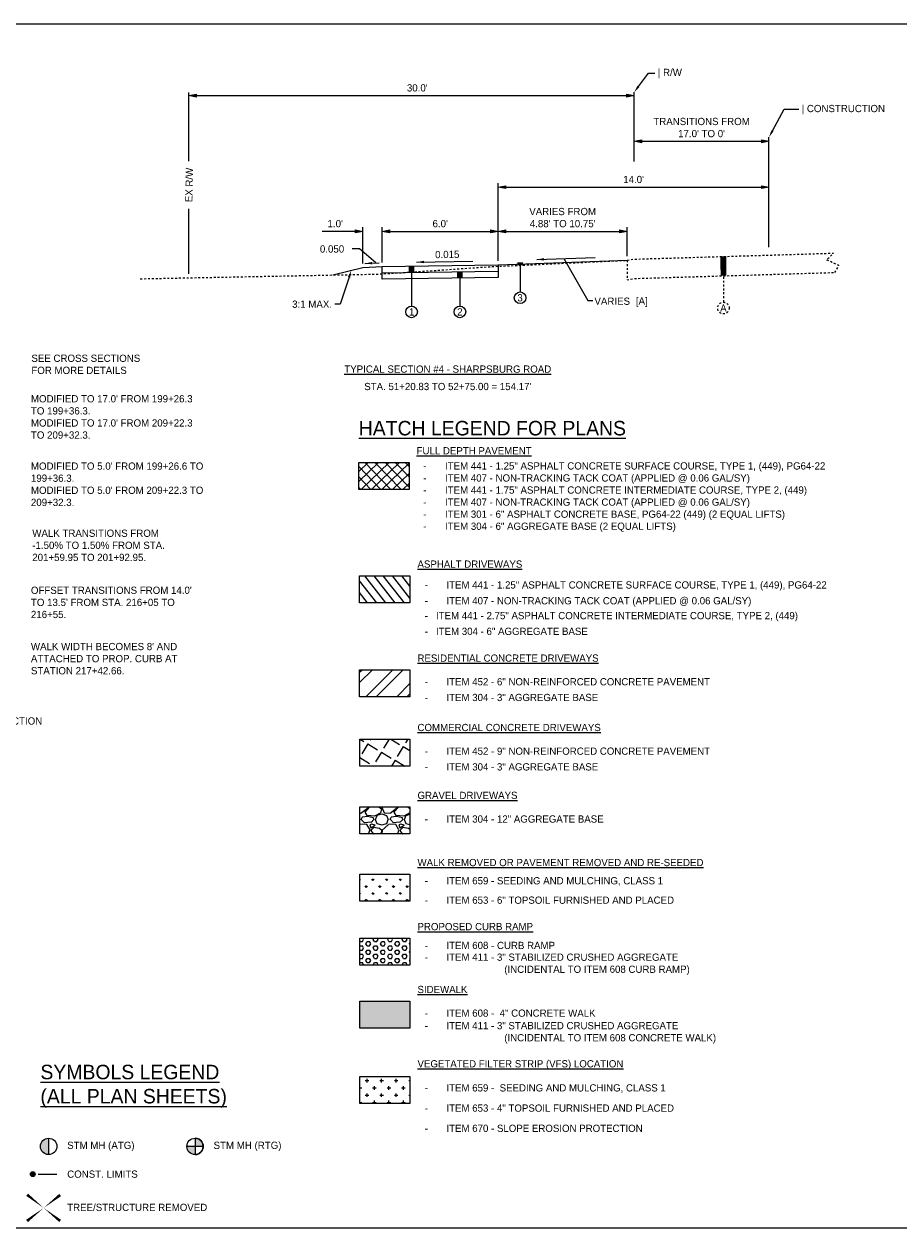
# Model space of a CAD drawing. Header units: feet. Extents: x 18870 to 19332, y 13872 to 14074.
# Tile 9 of 35: x 19090 to 19135, y 13956 to 14018. Entities that reach past the tile are written whole.
import ezdxf
from ezdxf import colors
from ezdxf.entities.mleader import LeaderData, LeaderLine
from ezdxf.enums import TextEntityAlignment as Align
from ezdxf.math import Vec2, Vec3

# ---------------------------------------------------------------- set-up
doc = ezdxf.new("R2010")
doc.units = ezdxf.units.FT
doc.header["$MEASUREMENT"] = 0
for name, pattern in [('constlimit', [0]), ('DASHED2', [0.375, 0.25, -0.125]), ('OhDOT_USTN2', [0.11, 0.069, -0.041])]:
    doc.linetypes.add(name, pattern=pattern)
for name, color, linetype in [('CM_P_Sidewalk', 254, 'Continuous'), ('PV_P_Text', 10, 'Continuous'), ('RW_P_Const_Limits', 120, 'constlimit'), ('RW_X_Right_of_Way', 7, 'ROWEX-COEC'), ('SC_Shading1', 253, 'Continuous'), ('SC_Shading3', 254, 'Continuous'), ('VG_P_Cells', 22, 'Continuous'), ('XS_X_Ground_Line', 5, 'OhDOT_USTN2')]:
    doc.layers.add(name, color=color, linetype=linetype)
doc.layers.add('DR_P_Storm_Sewer', color=1, linetype='Continuous', true_color=0xff0000)
doc.layers.add('VIEWPORT', color=232, linetype='Continuous', plot=False)
doc.styles.add('Slanted-Normal', font='font31.shx', dxfattribs={"height": 0.125})
doc.styles.get("Standard").update_dxf_attribs({"font": 'font31.shx'})
doc.styles.add('Straight-Normal', font='font30.shx', dxfattribs={"height": 0.14})
doc.linetypes.add('ROWEX-COEC', pattern='A,0.75,-0.05,["Ex R/W",Straight-Normal,S=1,R=0,X=0,Y=-0.06],-0.7,0.75,-0.3,0.75,-0.3,0.75,-0.3,0.75,-0.3', length=5.7)
doc.dimstyles.new('Dec-1  Slanted', dxfattribs={"dimtxt": 0.125, "dimasz": 0.125, "dimexe": 0.07, "dimexo": 0.07, "dimgap": 0.07, "dimtad": 1, "dimdec": 1, "dimzin": 3, "dimdsep": 46, "dimtxsty": 'Slanted-Normal', "dimblk": 'Dim1', "dimcen": 0, "dimclrd": 95, "dimclre": 95, "dimclrt": 7, "dimadec": 1, "dimazin": 3, "dimtfac": 1, "dimtdec": 1, "dimtix": 1, "dimtofl": 0, "dimtmove": 1, "dimatfit": 3, "dimldrblk": 'Dim1', "dimfxl": 1, "dimtolj": 1, "dimtzin": 0, "dimlwd": -1, "dimlwe": -1, "dimarcsym": 0})

# ---------------------------------------------------------------- blocks, each defined once
blk = doc.blocks.new('Dim1')
h = blk.add_hatch(color=4)
h.dxf.hatch_style = 1
h.paths.add_polyline_path([(0, 0), (-1, -0.2), (-1, 0.2)])
at = {"color": 4}
blk.add_lwpolyline([(0, 0), (-1, -0.2), (-1, 0.2), (0, 0)], dxfattribs=at)
blk = doc.blocks.new('*D932')
at = {"layer": 'Defpoints', "color": 0, "transparency": 16777216}
for p in [(19114.621, 14007.417), (19114.621, 14005.689), (19108.621, 14005.599)]:
    blk.add_point(p, dxfattribs=at)
at = {"layer": 'PV_P_Text', "color": 95, "linetype": 'Continuous', "transparency": 16777216}
for p, q in [((19108.621, 14005.809), (19108.621, 14007.627)), ((19114.621, 14005.899), (19114.621, 14007.627)), ((19108.996, 14007.417), (19114.246, 14007.417))]:
    blk.add_line(p, q, dxfattribs=at)
at = {"layer": 'PV_P_Text', "color": 95, "transparency": 16777216, "xscale": 0.375, "yscale": 0.375, "zscale": 0.375, "rotation": 180}
blk.add_blockref('Dim1', (19108.621, 14007.417), dxfattribs=at)
at = {"layer": 'PV_P_Text', "color": 95, "transparency": 16777216, "xscale": 0.375, "yscale": 0.375, "zscale": 0.375}
blk.add_blockref('Dim1', (19114.621, 14007.417), dxfattribs=at)
at = {"layer": 'PV_P_Text', "color": 7, "transparency": 16777216, "insert": (19111.621, 14007.815), "char_height": 0.375, "attachment_point": 5, "style": 'Slanted-Normal'}
blk.add_mtext("\\A1;6.0'", dxfattribs=at)
blk = doc.blocks.new('*D933')
at = {"layer": 'Defpoints', "color": 0, "transparency": 16777216}
for p in [(19108.621, 14007.417), (19107.621, 14005.549), (19108.621, 14005.599)]:
    blk.add_point(p, dxfattribs=at)
at = {"layer": 'PV_P_Text', "color": 95, "linetype": 'Continuous', "transparency": 16777216}
for p, q in [((19107.621, 14005.759), (19107.621, 14007.627)), ((19108.621, 14005.809), (19108.621, 14007.627)), ((19107.246, 14007.417), (19105.513, 14007.417)), ((19108.996, 14007.417), (19109.371, 14007.417))]:
    blk.add_line(p, q, dxfattribs=at)
at = {"layer": 'PV_P_Text', "color": 95, "transparency": 16777216, "xscale": 0.375, "yscale": 0.375, "zscale": 0.375}
blk.add_blockref('Dim1', (19107.621, 14007.417), dxfattribs=at)
at = {"layer": 'PV_P_Text', "color": 95, "transparency": 16777216, "xscale": 0.375, "yscale": 0.375, "zscale": 0.375, "rotation": 180}
blk.add_blockref('Dim1', (19108.621, 14007.417), dxfattribs=at)
at = {"layer": 'PV_P_Text', "color": 7, "transparency": 16777216, "insert": (19106.192, 14007.815), "char_height": 0.375, "attachment_point": 5, "style": 'Slanted-Normal'}
blk.add_mtext("\\A1;1.0'", dxfattribs=at)
blk = doc.blocks.new('*D934')
at = {"layer": 'Defpoints', "color": 0, "transparency": 16777216}
for p in [(19121.287, 14007.417), (19114.621, 14005.689), (19121.287, 14005.921)]:
    blk.add_point(p, dxfattribs=at)
at = {"layer": 'PV_P_Text', "color": 95, "linetype": 'Continuous', "transparency": 16777216}
for p, q in [((19114.621, 14005.899), (19114.621, 14007.627)), ((19121.287, 14006.131), (19121.287, 14007.627)), ((19114.996, 14007.417), (19120.912, 14007.417))]:
    blk.add_line(p, q, dxfattribs=at)
at = {"layer": 'PV_P_Text', "color": 95, "transparency": 16777216, "xscale": 0.375, "yscale": 0.375, "zscale": 0.375, "rotation": 180}
blk.add_blockref('Dim1', (19114.621, 14007.417), dxfattribs=at)
at = {"layer": 'PV_P_Text', "color": 95, "transparency": 16777216, "xscale": 0.375, "yscale": 0.375, "zscale": 0.375}
blk.add_blockref('Dim1', (19121.287, 14007.417), dxfattribs=at)
at = {"layer": 'PV_P_Text', "color": 7, "transparency": 16777216, "insert": (19117.954, 14008.127), "char_height": 0.375, "width": 4.42023, "attachment_point": 5, "style": 'Slanted-Normal'}
blk.add_mtext("\\A1;VARIES FROM 4.88' TO 10.75'", dxfattribs=at)
blk = doc.blocks.new('*D935')
at = {"layer": 'Defpoints', "color": 0, "transparency": 16777216}
for p in [(19128.621, 14009.7), (19128.621, 14006.387), (19114.621, 14005.689)]:
    blk.add_point(p, dxfattribs=at)
at = {"layer": 'PV_P_Text', "color": 95, "linetype": 'Continuous', "transparency": 16777216}
for p, q in [((19114.621, 14005.899), (19114.621, 14009.91)), ((19114.996, 14009.7), (19128.246, 14009.7)), ((19128.621, 14006.597), (19128.621, 14009.91))]:
    blk.add_line(p, q, dxfattribs=at)
at = {"layer": 'PV_P_Text', "color": 95, "transparency": 16777216, "xscale": 0.375, "yscale": 0.375, "zscale": 0.375, "rotation": 180}
blk.add_blockref('Dim1', (19114.621, 14009.7), dxfattribs=at)
at = {"layer": 'PV_P_Text', "color": 95, "transparency": 16777216, "xscale": 0.375, "yscale": 0.375, "zscale": 0.375}
blk.add_blockref('Dim1', (19128.621, 14009.7), dxfattribs=at)
at = {"layer": 'PV_P_Text', "color": 7, "transparency": 16777216, "insert": (19121.621, 14010.097), "char_height": 0.375, "attachment_point": 5, "style": 'Slanted-Normal'}
blk.add_mtext("\\A1;14.0'", dxfattribs=at)
blk = doc.blocks.new('*D936')
at = {"layer": 'Defpoints', "color": 0, "transparency": 16777216}
for p in [(19128.621, 14012.074), (19121.651, 14010.819), (19128.621, 14006.399)]:
    blk.add_point(p, dxfattribs=at)
at = {"layer": 'PV_P_Text', "color": 95, "linetype": 'Continuous', "transparency": 16777216}
for p, q in [((19121.651, 14011.029), (19121.651, 14012.284)), ((19122.026, 14012.074), (19128.246, 14012.074)), ((19128.621, 14006.609), (19128.621, 14012.284))]:
    blk.add_line(p, q, dxfattribs=at)
at = {"layer": 'PV_P_Text', "color": 95, "transparency": 16777216, "xscale": 0.375, "yscale": 0.375, "zscale": 0.375, "rotation": 180}
blk.add_blockref('Dim1', (19121.651, 14012.074), dxfattribs=at)
at = {"layer": 'PV_P_Text', "color": 95, "transparency": 16777216, "xscale": 0.375, "yscale": 0.375, "zscale": 0.375}
blk.add_blockref('Dim1', (19128.621, 14012.074), dxfattribs=at)
at = {"layer": 'PV_P_Text', "color": 7, "transparency": 16777216, "insert": (19125.136, 14012.784), "char_height": 0.375, "width": 5.29621, "attachment_point": 5, "style": 'Slanted-Normal'}
blk.add_mtext("\\A1;TRANSITIONS FROM 17.0' TO 0'", dxfattribs=at)

msp = doc.modelspace()

# ---------------------------------------------------------------- hatches: boundary and pattern name
at = {"layer": 'DR_P_Storm_Sewer', "true_color": 0xff0000, "transparency": 33554559}
h = msp.add_hatch(dxfattribs=at)
h.set_pattern_fill('CROSS', color=1, scale=1.5)
h.paths.add_polyline_path([(19110.05722, 13963.71688), (19107.45804, 13963.71688), (19107.45804, 13962.32108), (19110.05722, 13962.32108)])
at = {"layer": 'DR_P_Storm_Sewer', "true_color": 0xff0000}
h = msp.add_hatch(color=1, dxfattribs=at)
h.dxf.hatch_style = 1
h.paths.add_polyline_path([(19091.37581, 13960.52363, 0.41421356), (19090.95168, 13960.0995, 0.41421356), (19091.37581, 13959.67538)])
h = msp.add_hatch(color=1, dxfattribs=at)
h.dxf.hatch_style = 1
edge = h.paths.add_edge_path()
edge.add_line((19098.94563, 13960.0995), (19098.52194, 13960.0995))
edge.add_arc((19098.94563, 13960.0995), 0.42369, 180, 270)
edge.add_line((19098.94563, 13959.67581), (19098.94563, 13960.0995))
edge = h.paths.add_edge_path()
edge.add_line((19098.94563, 13960.52319), (19098.94563, 13960.0995))
edge.add_line((19098.94563, 13960.0995), (19099.36976, 13960.0995))
edge.add_arc((19098.94607, 13960.0995), 0.42369, 360, 450.0594213)
at = {"layer": 'PV_P_Text'}
h = msp.add_hatch(color=256, dxfattribs=at)
h.dxf.hatch_style = 1
edge = h.paths.add_edge_path()
edge.add_arc((19090.55462, 13958.66414), 0.125, 0, 360)
at = {"layer": 'SC_Shading1'}
h = msp.add_hatch(dxfattribs=at)
h.set_pattern_fill('ANSI37', color=256, scale=3, angle=89)
h.set_pattern_definition([(134, (0.95094, 9.65895), (-0.269752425, -0.260496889), []), (224, (0.95094, 9.65895), (0.260496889, -0.269752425), [])])
h.paths.add_polyline_path([(19110.01014, 13995.47019), (19107.41095, 13995.47019), (19107.41095, 13994.07439), (19110.01014, 13994.07439)])
h = msp.add_hatch(dxfattribs=at)
h.set_pattern_fill('ANSI31', color=256, scale=3, angle=83)
h.set_pattern_definition([(128, (4.59567, 1.3578), (-0.2955040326, -0.230873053), [])])
h.paths.add_polyline_path([(19110.05635, 13989.6098), (19107.45717, 13989.6098), (19107.45717, 13988.21399), (19110.05635, 13988.21399)])
h = msp.add_hatch(dxfattribs=at)
h.set_pattern_fill('ANSI32', color=256, scale=3)
h.set_pattern_definition([(45, (59.9666, 68.0722), (-0.79549513, 0.79549513), []), (45, (60.497, 68.0722), (-0.79549513, 0.79549513), [])])
h.paths.add_polyline_path([(19110.05635, 13984.74892), (19107.45717, 13984.74892), (19107.45717, 13983.35312), (19110.05635, 13983.35312)])
at = {"layer": 'SC_Shading1', "transparency": 33554687}
h = msp.add_hatch(dxfattribs=at)
h.set_pattern_fill('ANGLE', color=256, scale=3, angle=239)
h.set_pattern_definition([(239, (4.5957, 0), (0.707163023, -0.424906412), [0.6, -0.225]), (329, (4.5957, 0), (0.424906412, 0.707163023), [0.6, -0.225])])
h.paths.add_polyline_path([(19110.05722, 13981.16098), (19107.45804, 13981.16098), (19107.45804, 13979.76518), (19110.05722, 13979.76518)])
at = {"layer": 'SC_Shading1'}
h = msp.add_hatch(dxfattribs=at)
h.set_pattern_fill('GRAVEL', color=256, scale=1.5)
h.set_pattern_definition([(228.0127875, (5.67567, 1.5), (-12, -13.5), [0.201804, -19.97863207]), (184.96974073, (5.54067, 1.35), (18, 1.5), [0.346302, -34.28388714]), (132.5104471, (5.19567, 1.32), (15, -16.5), [0.244182, -24.17404889]), (267.273689, (4.61067, 0.945), (1.5, 30), [0.315357, -31.22033706]), (292.83365418, (4.59567, 0.63), (-7.5, 18), [0.3092325, -30.61405969]), (357.273689, (4.71567, 0.345), (-30, 1.5), [0.315357, -31.22033706]), (37.69424047, (5.030673, 0.33), (-19.5, -15), [0.4170435, -41.28727282]), (72.25532837, (5.36067, 0.585), (10.5, 33), [0.393732, -38.979482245]), (121.4295656, (5.48067, 0.96), (-12, 19.5), [0.316425, -31.32610966]), (175.2363583, (5.31567, 1.23), (16.5, -1.5), [0.361248, -17.70114387]), (222.3974378, (4.955673, 1.26), (-18, -16.5), [0.467172, -46.25006251]), (138.8140748, (6.09567, 0.93), (-10.5, 9), [0.1594515, -15.78576722]), (171.4692344, (5.97567, 1.035), (19.5, -3), [0.3033555, -30.03226712]), (225, (5.6757, 1.08), (-2e-16, -1.5), [0.2121315, -1.90918884]), (203.1985905, (5.57067, 1.26), (7.5, 3), [0.114237, -11.30942266]), (291.8014095, (5.46567, 1.215), (-1.5, 4.5), [0.1615545, -7.91619271]), (30.9637565, (5.52567, 1.065), (4.5, 3), [0.2623935, -8.48403434]), (161.5650512, (5.75067, 1.2), (3, -1.5), [0.1897365, -4.55367999]), (16.38954033, (4.59567, 1.215), (15, 4.5), [0.2658, -26.31426772]), (70.34617594, (4.85067, 1.29), (-6, -16.5), [0.2229915, -22.07611162]), (293.1985905, (5.75067, 1.5), (-3, 7.5), [0.2284725, -11.19518716]), (343.61045967, (5.84067, 1.29), (-15, 4.5), [0.2658, -26.31426772]), (339.4439548, (4.59567, 0.285), (-7.5, 3), [0.25632, -12.55968562]), (294.77514057, (4.83567, 0.195), (-7.5, 16.5), [0.214767, -21.261964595]), (66.8014095, (5.76567, 0), (3, 7.5), [0.2284725, -11.19518716]), (17.35402464, (5.85567, 0.21), (-19.5, -6), [0.2514465, -24.89313542]), (69.4439548, (5.03067, 0), (-3, -7.5), [0.12816, -12.68784562]), (101.3099325, (5.67567, 0), (-1.5, 6), [0.076485, -7.57204427]), (165.9637565, (5.66067, 0.075), (4.5, -1.5), [0.3092325, -5.87542594]), (186.00900596, (5.36067, 0.15), (15, 1.5), [0.286575, -28.37088476]), (303.6900675, (5.52567, 0.93), (-1.5, 3), [0.216333, -5.19199391]), (353.1572266, (5.64567, 0.75), (25.5, -3), [0.377691, -37.39134394]), (60.9453959, (6.02067, 0.705), (-6, -10.5), [0.154434, -15.28901121]), (90, (6.0957, 0.84), (-1.5, 1.5), [0.09, -1.41]), (120.25643716, (5.33067, 0.195), (6, -10.5), [0.208386, -20.63027998]), (48.0127875, (5.22567, 0.375), (12, 13.5), [0.403608, -19.77682807]), (0, (5.4957, 0.675), (1.5, 1.5), [0.39, -1.11]), (325.30484647, (5.88567, 0.675), (15, -10.5), [0.237171, -23.47991145]), (254.0546041, (6.08067, 0.54), (-1.5, -6), [0.218403, -10.70176183]), (207.64597536, (6.02067, 0.33), (-28.5, -15), [0.3555975, -35.20421127]), (175.42607874, (5.70567, 0.165), (-19.5, 1.5), [0.3761985, -37.24361011])])
h.paths.add_polyline_path([(19110.05722, 13977.65189), (19107.45804, 13977.65189), (19107.45804, 13976.25608), (19110.05722, 13976.25608)])
h = msp.add_hatch(dxfattribs=at)
h.set_pattern_fill('GRASS', color=256, scale=0.5)
h.paths.add_polyline_path([(19110.05722, 13974.17751), (19107.45804, 13974.17751), (19107.45804, 13972.78171), (19110.05722, 13972.78171)])
h = msp.add_hatch(dxfattribs=at)
h.set_pattern_fill('HEX', color=256)
h.set_pattern_definition([(0, (4.59567, -1.1167), (0, 0.216506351), [0.125, -0.25]), (120, (4.59567, -1.1167), (-0.1875, -0.1082531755), [0.125, -0.25]), (60, (4.72067, -1.1167), (-0.1875, 0.1082531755), [0.125, -0.25])])
h.paths.add_polyline_path([(19107.45804, 13970.8639), (19110.05722, 13970.8639), (19110.05722, 13969.46809), (19107.45804, 13969.46809)])
at = {"layer": 'SC_Shading3'}
h = msp.add_hatch(color=256, dxfattribs=at)
h.dxf.hatch_style = 1
h.paths.add_polyline_path([(19110.05722, 13967.61411), (19107.45804, 13967.61411), (19107.45804, 13966.21831), (19110.05722, 13966.21831)])

# ---------------------------------------------------------------- linework, layer by layer
at = {"layer": 'CM_P_Sidewalk', "flags": 128}
for points in [[(19091.37581, 13960.52363), (19091.37581, 13959.67538)], [(19098.94563, 13960.52363), (19098.94563, 13959.67581)], [(19099.36975, 13960.0995), (19098.52194, 13960.0995)]]:
    msp.add_lwpolyline(points, dxfattribs=at)
at = {"layer": 'CM_P_Sidewalk'}
for centre in [(19091.37581, 13960.0995), (19098.94563, 13960.0995)]:
    msp.add_circle(centre, 0.42412, dxfattribs=at)
at = {"layer": 'DR_P_Storm_Sewer', "flags": 128}
msp.add_lwpolyline([(19098.94563, 13960.52319), (19098.94563, 13959.67581, 1.00103764)], format="xyb", close=True, dxfattribs=at)
at = {"layer": 'PV_P_Text', "color": 95, "linetype": 'Continuous'}
for p, q in [((19098.62055, 14011.04985), (19098.62055, 14014.60352)), ((19098.99555, 14014.43814), (19121.65077, 14014.43814)), ((19121.65077, 14011.32374), (19121.65077, 14014.61125)), ((19098.62055, 14005.22507), (19098.62055, 14008.58028))]:
    msp.add_line(p, q, dxfattribs=at)
at = {"layer": 'PV_P_Text', "linetype": 'ByBlock', "lineweight": -2}
msp.add_line((19110.40402, 14005.82583), (19113.3097, 14005.86942), dxfattribs=at)
at = {"layer": 'PV_P_Text', "color": 95, "linetype": 'Continuous'}
for points in [[(19108.2904, 14005.7828), (19107.45053, 14006.50999), (19107.07079, 14006.50972)], [(19118.02254, 14006.00744), (19119.24699, 14003.84022), (19119.51043, 14003.84067)]]:
    msp.add_lwpolyline(points, dxfattribs=at)
at = {"layer": 'PV_P_Text', "const_width": 0.3}
for points in [[(19126.25987, 14006.119), (19126.26755, 14005.11802)], [(19110.13974, 14005.29184), (19110.13974, 14005.62184)], [(19115.7546, 14005.66806), (19115.7546, 14005.80882)], [(19112.63974, 14004.99934), (19112.63974, 14005.32934)]]:
    msp.add_lwpolyline(points, dxfattribs=at)
at = {"layer": 'PV_P_Text', "flags": 128}
for points in [[(19106.07079, 14005.16162), (19107.62055, 14005.54906), (19108.62055, 14005.59906), (19114.62055, 14005.68906)], [(19107.72769, 14005.75466), (19108.46703, 14005.79163)], [(19114.62055, 14005.68906), (19114.62055, 14005.02906), (19108.62055, 14004.93906), (19108.62055, 14005.59906)], [(19114.62055, 14005.68906), (19121.28674, 14005.92079)], [(19116.6104, 14005.95835), (19119.64197, 14006.06373)], [(19108.62055, 14005.26906), (19114.62055, 14005.35906)]]:
    msp.add_lwpolyline(points, dxfattribs=at)
at = {"layer": 'PV_P_Text'}
for points in [[(19115.7546, 14005.72848), (19115.7546, 14004.28237)], [(19110.13974, 14005.62184), (19110.13974, 14003.55324)], [(19112.63974, 14005.32934), (19112.63974, 14003.55324)]]:
    msp.add_lwpolyline(points, dxfattribs=at)
at = {"layer": 'PV_P_Text', "linetype": 'DASHED2', "ltscale": 0.333}
msp.add_lwpolyline([(19126.26755, 14005.26507), (19126.26755, 14003.74937)], dxfattribs=at)
at = {"layer": 'PV_P_Text'}
for centre, radius in [((19115.7546, 14003.98237), 0.3), ((19110.13974, 14003.25324), 0.3), ((19112.63974, 14003.25324), 0.3), ((19090.55462, 13958.66414), 0.125)]:
    msp.add_circle(centre, radius, dxfattribs=at)
at = {"layer": 'PV_P_Text', "linetype": 'DASHED2', "ltscale": 0.333}
msp.add_circle((19126.26755, 14003.44937), 0.3, dxfattribs=at)
at = {"layer": 'PV_P_Text'}
for points in [[(19108.0991, 14005.83581), (19107.72769, 14005.75466), (19108.10534, 14005.71097)], [(19110.77804, 14005.89395), (19110.40402, 14005.82583), (19110.77992, 14005.76896)], [(19116.983, 14006.03384), (19116.6104, 14005.95835), (19116.98734, 14005.90891)]]:
    msp.add_solid(points, dxfattribs=at)
at = {"layer": 'RW_P_Const_Limits', "linetype": 'constlimit', "flags": 128}
msp.add_lwpolyline([(19090.83151, 13958.66414), (19091.79993, 13958.66414)], dxfattribs=at)
at = {"layer": 'RW_X_Right_of_Way'}
for points in [[(19107.41095, 13995.47019), (19110.01014, 13995.47019), (19110.01014, 13994.07439), (19107.41095, 13994.07439)], [(19107.45717, 13989.6098), (19110.05635, 13989.6098), (19110.05635, 13988.21399), (19107.45717, 13988.21399)], [(19107.45717, 13984.74892), (19110.05635, 13984.74892), (19110.05635, 13983.35312), (19107.45717, 13983.35312)], [(19107.45804, 13981.16098), (19110.05722, 13981.16098), (19110.05722, 13979.76518), (19107.45804, 13979.76518)], [(19107.45804, 13977.65189), (19110.05722, 13977.65189), (19110.05722, 13976.25608), (19107.45804, 13976.25608)], [(19107.45804, 13974.17751), (19110.05722, 13974.17751), (19110.05722, 13972.78171), (19107.45804, 13972.78171)], [(19107.45804, 13970.8639), (19110.05722, 13970.8639), (19110.05722, 13969.46809), (19107.45804, 13969.46809)], [(19107.45804, 13967.61411), (19110.05722, 13967.61411), (19110.05722, 13966.21831), (19107.45804, 13966.21831)], [(19107.45804, 13963.71688), (19110.05722, 13963.71688), (19110.05722, 13962.32108), (19107.45804, 13962.32108)]]:
    msp.add_lwpolyline(points, close=True, dxfattribs=at)
at = {"layer": 'VG_P_Cells', "flags": 128}
for points in [[(19091.9714, 13957.5885, 0.14958, 0, 0), (19091.11932, 13956.91868, 0, 0.14958, 0), (19090.25689, 13956.24629, 0, 0.14958, 0)], [(19091.96959, 13956.24659, 0.14958, 0, 0), (19091.11932, 13956.91868, 0, 0.14958, 0), (19090.26412, 13957.60025, 0, 0, 0)]]:
    msp.add_lwpolyline(points, format="xyseb", dxfattribs=at)
at = {"layer": 'VIEWPORT', "linetype": 'ByBlock'}
msp.add_lwpolyline([(19045.12957, 14018.13511), (19045.12957, 13955.88511), (19136.25442, 13955.88511), (19136.25442, 14018.13511)], close=True, dxfattribs=at)
at = {"layer": 'XS_X_Ground_Line', "flags": 128}
for points in [[(19096.11492, 14004.96579), (19106.07079, 14005.16162), (19108.43084, 14005.20804), (19109.39703, 14005.26498), (19114.14986, 14005.58737), (19121.28674, 14005.92079), (19121.62055, 14005.97867), (19131.95277, 14006.28951)], [(19132.01951, 14005.29107), (19132.23769, 14005.64759), (19131.59847, 14005.94511), (19131.95277, 14006.28951)], [(19121.28674, 14005.92079), (19121.28674, 14004.90587), (19121.72151, 14004.98126), (19132.01951, 14005.29107)]]:
    msp.add_lwpolyline(points, dxfattribs=at)

# ---------------------------------------------------------------- block references
at = {"layer": 'PV_P_Text', "color": 95, "xscale": 0.375, "yscale": 0.375, "zscale": 0.375, "rotation": 180}
msp.add_blockref('Dim1', (19098.62055, 14014.43814), dxfattribs=at)
at = {"layer": 'PV_P_Text', "color": 95, "xscale": 0.375, "yscale": 0.375, "zscale": 0.375}
msp.add_blockref('Dim1', (19121.65077, 14014.43814), dxfattribs=at)

# ---------------------------------------------------------------- texts
at = {"insert": (19112.01378, 14000.29199), "char_height": 0.375, "width": 29.2488376, "attachment_point": 5, "style": 'Slanted-Normal'}
msp.add_mtext('{\\LTYPICAL SECTION #4 - SHARPSBURG ROAD}', dxfattribs=at)
at = {"layer": 'CM_P_Sidewalk', "char_height": 0.375, "attachment_point": 4}
for s, insert in [('STM MH (ATG)', (19092.33399, 13960.0995)), ('STM MH (RTG)', (19099.90425, 13960.0995)), ('CONST. LIMITS', (19092.33399, 13958.66414)), ('TREE/STRUCTURE REMOVED', (19092.33399, 13956.94563))]:
    msp.add_mtext_dynamic_manual_height_columns(s, width=13.5491049, gutter_width=42, heights=[0], dxfattribs=dict(at, insert=insert))
at = {"layer": 'PV_P_Text', "style": 'Slanted-Normal'}
for s, p in [('0.050', (19105.40275, 14006.31879)), ('3', (19115.61323, 14003.79487)), ('1', (19110.00432, 14003.06574)), ('2', (19112.49837, 14003.06574))]:
    msp.add_text(s, height=0.375, dxfattribs=at).set_placement(p)
msp.add_text('0.015', height=0.375, rotation=0.8593722, dxfattribs=at).set_placement((19111.36281, 14006.02604))
for s, p in [('-   ITEM 441 - 2.75" ASPHALT CONCRETE INTERMEDIATE COURSE, TYPE 2, (449)', (19110.82102, 13987.54685)), ('-   ITEM 304 - 6" AGGREGATE BASE', (19110.82102, 13986.73449))]:
    msp.add_text(s, height=0.3740625, dxfattribs=at).set_placement(p, align=Align.MIDDLE_LEFT)
at = {"layer": 'PV_P_Text', "color": 7, "insert": (19110.43542, 14014.83386), "char_height": 0.375, "attachment_point": 5, "style": 'Slanted-Normal'}
msp.add_mtext("\\A1;30.0'", dxfattribs=at)
at = {"layer": 'PV_P_Text', "insert": (19098.64205, 14009.8151), "char_height": 0.375, "width": 2.1837654, "attachment_point": 5, "rotation": 88.8542372, "style": 'Slanted-Normal'}
msp.add_mtext('EX R/W', dxfattribs=at)
at = {"layer": 'PV_P_Text', "color": 7, "char_height": 0.375, "attachment_point": 5, "style": 'Slanted-Normal'}
for s, insert, width in [('\\A1;\\pxql;VARIES ', (19122.18424, 14003.80338), 5.1732777), ('\\pxql;SEE CROSS SECTIONS FOR MORE DETAILS', (19093.86007, 14000.54002), 6.7537098), ("\\pxql;MODIFIED TO 17.0' FROM 199+26.3 TO 199+36.3.\\PMODIFIED TO 17.0' FROM 209+22.3 TO 209+32.3.", (19094.92856, 13997.81999), 8.9376836), ("\\pxql;MODIFIED TO 5.0' FROM 199+26.6 TO 199+36.3.\\PMODIFIED TO 5.0' FROM 209+22.3 TO 209+32.3.", (19094.92856, 13994.33816), 8.9376836), ('\\pxql;WALK TRANSITIONS FROM -1.50% TO 1.50% FROM STA. 201+59.95 TO 201+92.95.', (19094.4455, 13991.18011), 7.8309018), ("\\pxql;OFFSET TRANSITIONS FROM 14.0' TO 13.5' FROM STA. 216+05 TO 216+55.", (19094.92856, 13988.22915), 8.9376836), ("\\pxql;WALK WIDTH BECOMES 8' AND ATTACHED TO PROP. CURB AT STATION 217+42.66.", (19094.92856, 13985.32004), 8.9376836)]:
    msp.add_mtext(s, dxfattribs=dict(at, insert=insert, width=width))
at = {"layer": 'PV_P_Text', "style": 'Slanted-Normal'}
for s, width, gutter_width, insert, char_height, attachment_point in [('A', 2.462343, 0.625, (19126.26755, 14003.44937), 0.375, 5), ('{\\LHATCH LEGEND FOR PLANS}', 47.3944912, 1.875, (19107.41095, 13997.23436), 0.74984, 4), ('{\\LSYMBOLS LEGEND (ALL PLAN SHEETS)}', 10.8927913, 42, (19090.95168, 13963.20907), 0.74984, 4)]:
    msp.add_mtext_dynamic_manual_height_columns(s, width=width, gutter_width=gutter_width, heights=[0], dxfattribs=dict(at, insert=insert, char_height=char_height, attachment_point=attachment_point))
for s, insert, char_height, width, attachment_point in [("STA. 51+20.83 TO 52+75.00 = 154.17'", (19112.01378, 13999.39148), 0.375, 29.2488376, 5), ('{\\LFULL DEPTH PAVEMENT}', (19110.40075, 13996.06869), 0.3740625, 19.4119102, 4), ('\\pxi-3,l4,t4;-^IITEM 441 - 1.25" ASPHALT CONCRETE SURFACE COURSE, TYPE 1, (449), PG64-22\\P-^IITEM 407 - NON-TRACKING TACK COAT (APPLIED @ 0.06 GAL/SY)\\P-^IITEM 441 - 1.75" ASPHALT CONCRETE INTERMEDIATE COURSE, TYPE 2, (449)\\P-^IITEM 407 - NON-TRACKING TACK COAT (APPLIED @ 0.06 GAL/SY)\\P-^IITEM 301 - 6" ASPHALT CONCRETE BASE, PG64-22 (449) (2 EQUAL LIFTS)\\P-^IITEM 304 - 6" AGGREGATE BASE (2 EQUAL LIFTS)', (19110.37518, 13993.6729), 0.3740625, 28.9820796, 4), ('{\\LASPHALT DRIVEWAYS}', (19110.44696, 13990.2083), 0.3740625, 19.4119102, 4), ('\\pxi-3,l4,t4;-^IITEM 441 - 1.25" ASPHALT CONCRETE SURFACE COURSE, TYPE 1, (449), PG64-22', (19110.44696, 13989.07761), 0.3740625, 50.3615032, 4), ('\\pxi-3,l4,t4;-^IITEM 407 - NON-TRACKING TACK COAT (APPLIED @ 0.06 GAL/SY)', (19110.44696, 13988.25956), 0.3740625, 27.846128, 4), ('{\\LRESIDENTIAL CONCRETE DRIVEWAYS}', (19110.44696, 13985.34742), 0.3740625, 19.4119102, 4), ('\\pxi-3,l4,t4;- ^IITEM 452 - 6" NON-REINFORCED CONCRETE PAVEMENT', (19110.44696, 13984.12431), 0.3740625, 50.3615032, 4), ('\\pxi-3,l4,t4;-^IITEM 304 - 3" AGGREGATE BASE', (19110.44696, 13983.31195), 0.3740625, 28.9820796, 4), ('{\\LCOMMERCIAL CONCRETE DRIVEWAYS}', (19110.44783, 13981.75948), 0.3740625, 19.4119102, 4), ('\\pxi-3,l4,t4;- ^IITEM 452 - 9" NON-REINFORCED CONCRETE PAVEMENT', (19110.44783, 13980.53637), 0.3740625, 50.3615032, 4), ('\\pxi-3,l4,t4;-^IITEM 304 - 3" AGGREGATE BASE', (19110.44783, 13979.72401), 0.3740625, 28.9820796, 4), ('{\\LGRAVEL DRIVEWAYS}', (19110.44783, 13978.25039), 0.3740625, 19.4119102, 4), ('\\pxi-3,l4,t4;- ^IITEM 304 - 12" AGGREGATE BASE', (19110.44783, 13977.02727), 0.3740625, 50.3615032, 4), ('{\\LWALK REMOVED OR PAVEMENT REMOVED AND RE-SEEDED}', (19110.44783, 13974.77601), 0.3740625, 19.739495, 4), ('\\pxi-3,l4,t4;-^IITEM 659 - SEEDING AND MULCHING, CLASS 1 ', (19110.44783, 13973.80345), 0.3740625, 21.2828901, 4), ('\\pxi-3,l4,t4;-^IITEM 653 - 6" TOPSOIL FURNISHED AND PLACED', (19110.44783, 13972.83089), 0.3740625, 22.8197679, 4), ('{\\LPROPOSED CURB RAMP}', (19110.44783, 13971.4624), 0.3740625, 8.4081753, 4), ('\\pxi-3,l4,t4;-^IITEM 608 - CURB RAMP', (19110.44783, 13970.48983), 0.3740625, 21.2828901, 4), ('\\pxi-3,l4,t4;-^IITEM 411 - 3" STABILIZED CRUSHED AGGREGATE \\P^I^I^I(INCIDENTAL TO ITEM 608 CURB RAMP)', (19110.44783, 13969.51727), 0.3740625, 22.8197679, 4), ('{\\LSIDEWALK}', (19110.44783, 13968.21261), 0.3740625, 19.4119102, 4), ('\\pxi-3,l4,t4;-^IITEM 608 -  4" CONCRETE WALK ', (19110.44783, 13966.9895), 0.3740625, 50.3615032, 4), ('\\pxi-3,l4,t4;-^IITEM 411 - 3" STABILIZED CRUSHED AGGREGATE\\P\\pi0,l0,tz;^I^I^I(INCIDENTAL TO ITEM 608 CONCRETE WALK)', (19110.44783, 13965.97575), 0.3740625, 28.9820796, 4), ('{\\LVEGETATED FILTER STRIP (VFS) LOCATION}', (19110.44783, 13964.31538), 0.3740625, 19.4119102, 4), ('\\pxi-3,l4,t4;-^IITEM 659 -  SEEDING AND MULCHING, CLASS 1', (19110.44783, 13963.09227), 0.3740625, 50.3615032, 4), ('\\pxi-3,l4,t4;-^IITEM 653 - 4" TOPSOIL FURNISHED AND PLACED', (19110.44783, 13962.07852), 0.3740625, 28.9820796, 4), ('\\pxi-3,l4,t4;-^IITEM 670 - SLOPE EROSION PROTECTION', (19110.44783, 13961.0325), 0.3740625, 28.9820796, 4)]:
    msp.add_mtext(s, dxfattribs=dict(at, insert=insert, char_height=char_height, width=width, attachment_point=attachment_point))
at = {"layer": 'RW_X_Right_of_Way', "insert": (19121.36342, 14003.99961), "char_height": 0.375, "attachment_point": 1, "style": 'Slanted-Normal'}
msp.add_mtext_dynamic_manual_height_columns('\\pxi1;[A]', width=1.5223336, gutter_width=1.875, heights=[0], dxfattribs=at)

# ---------------------------------------------------------------- dimensions: what is measured, and where the dimension line sits
at = {"layer": 'PV_P_Text'}
for base, p1, p2, text, picture, middle in [((19128.62055, 14012.0735), (19121.65077, 14010.8195), (19128.62055, 14006.39932), "TRANSITIONS FROM 17.0' TO 0'", '*D936', (19125.13566, 14012.7835)), ((19128.62055, 14009.7), (19114.62055, 14005.68906), (19128.62055, 14006.38744), "14.0'", '*D935', (19121.62055, 14010.0975)), ((19121.28674, 14007.41723), (19114.62055, 14005.68906), (19121.28674, 14005.92079), "VARIES FROM 4.88' TO 10.75'", '*D934', (19117.95364, 14008.12723)), ((19114.62055, 14007.41723), (19108.62055, 14005.59906), (19114.62055, 14005.68906), "6.0'", '*D932', (19111.62055, 14007.81473))]:
    dim = msp.add_linear_dim(base=base, p1=p1, p2=p2, text=text, dimstyle='Dec-1  Slanted', override={"dimpost": "'"}, dxfattribs=at)
    dim.commit()
    dim.dimension.update_dxf_attribs({"geometry": picture, "text_midpoint": middle})
dim = msp.add_linear_dim(base=(19108.62055, 14007.41723), p1=(19107.62055, 14005.54906), p2=(19108.62055, 14005.59906), text="1.0'", dimstyle='Dec-1  Slanted', override={"dimpost": "'"}, dxfattribs=at)
dim.commit()
dim.dimension.update_dxf_attribs({"geometry": '*D933', "text_midpoint": (19106.1918, 14007.41723), "dimtype": 160})

# ---------------------------------------------------------------- leaders
ml = msp.add_multileader_mtext('Standard', dxfattribs=at)
ml.set_content('| R/W', color=256, style='Slanted-Normal')
ml.set_leader_properties()
ml.build(insert=Vec2(0, 0))
ml.multileader.update_dxf_attribs({"dogleg_length": 0.25, "arrow_head_size": 0.375, "scale": 3})
ctx = ml.context
ctx.base_point, ctx.scale, ctx.char_height, ctx.arrow_head_size, ctx.landing_gap_size, ctx.plane_origin = Vec3(19122.72554, 14015.60416), 3, 0.375, 0.375, 0.15, Vec3(19125.80197, 14014.20844)
notes = []
notes.append((ctx, [(0, (1, 1, 0), (19122.3862, 14015.60416), (1, 0), 0.33934, [(0, [(19121.65077, 14014.61125)], 0, [])])]))
ctx.mtext.insert, ctx.mtext.flow_direction = Vec3(19122.87554, 14015.82291), 5
ml = msp.add_multileader_mtext('Standard', dxfattribs=at)
ml.set_content('| CONSTRUCTION', color=256, style='Slanted-Normal')
ml.set_leader_properties()
ml.build(insert=Vec2(0, 0))
ml.multileader.update_dxf_attribs({"dogleg_length": 0.25, "arrow_head_size": 0.375, "scale": 3})
ctx = ml.context
ctx.base_point, ctx.scale, ctx.char_height, ctx.arrow_head_size, ctx.landing_gap_size, ctx.plane_origin = Vec3(19130.16264, 14013.73719), 3, 0.375, 0.375, 0.15, Vec3(19128.34639, 14012.43321)
notes.append((ctx, [(0, (1, 1, 0), (19129.41264, 14013.73719), (1, 0), 0.75, [(0, [(19128.62055, 14012.2835)], 0, [])])]))
ctx.mtext.insert, ctx.mtext.flow_direction = Vec3(19130.31264, 14013.95594), 5
ml = msp.add_multileader_mtext('Standard', dxfattribs=at)
ml.set_content('3:1 MAX.', color=256, style='Slanted-Normal')
ml.set_leader_properties()
ml.build(insert=Vec2(0, 0))
ml.multileader.update_dxf_attribs({"dogleg_length": 0.25, "arrow_head_size": 0.375, "scale": 3})
ctx = ml.context
ctx.base_point, ctx.scale, ctx.char_height, ctx.arrow_head_size, ctx.landing_gap_size, ctx.plane_origin = Vec3(19103.71541, 14003.65102), 3, 0.375, 0.375, 0.15, Vec3(19102.7047, 14001.94769)
ctx.text_align_type = 2
notes.append((ctx, [(1, (1, 1, 0), (19106.4549, 14003.65102), (-1, 0), 0.2758, [(0, [(19107.02467, 14005.40009)], 0, [])])]))
ctx.mtext.insert, ctx.mtext.alignment, ctx.mtext.flow_direction = Vec3(19106.0291, 14003.83852), 3, 5
ml = msp.add_multileader_mtext('Standard', dxfattribs=at)
ml.set_content('| R/W\\P| CONSTRUCTION', color=256, style='Slanted-Normal')
ml.set_leader_properties()
ml.build(insert=Vec2(0, 0))
ml.multileader.update_dxf_attribs({"dogleg_length": 0.25, "arrow_head_size": 0.375, "scale": 3})
ctx = ml.context
ctx.base_point, ctx.scale, ctx.char_height, ctx.arrow_head_size, ctx.landing_gap_size, ctx.plane_origin = Vec3(19086.58534, 13982.69285), 3, 0.375, 0.375, 0.15, Vec3(19089.66177, 13979.95529)
notes.append((ctx, [(0, (1, 1, 0), (19086.246, 13982.69285), (1, 0), 0.33934, [(0, [(19085.51057, 13980.35809)], 0, [])])]))
ctx.mtext.insert, ctx.mtext.flow_direction = Vec3(19086.73534, 13982.9116), 5
for ctx, leaders in notes:
    for number, flags, end, landing, length, lines in leaders:
        leader = LeaderData()
        leader.index, (leader.has_last_leader_line, leader.has_dogleg_vector, leader.attachment_direction) = number, flags
        leader.last_leader_point, leader.dogleg_vector, leader.dogleg_length = Vec3(end), Vec3(landing), length
        for number, points, colour, breaks in lines:
            line = LeaderLine()
            line.index, line.vertices, line.color, line.breaks = number, Vec3.list(points), colors.encode_raw_color(colour), breaks
            leader.lines.append(line)
        ctx.leaders.append(leader)

doc.saveas('drawing.dxf')
